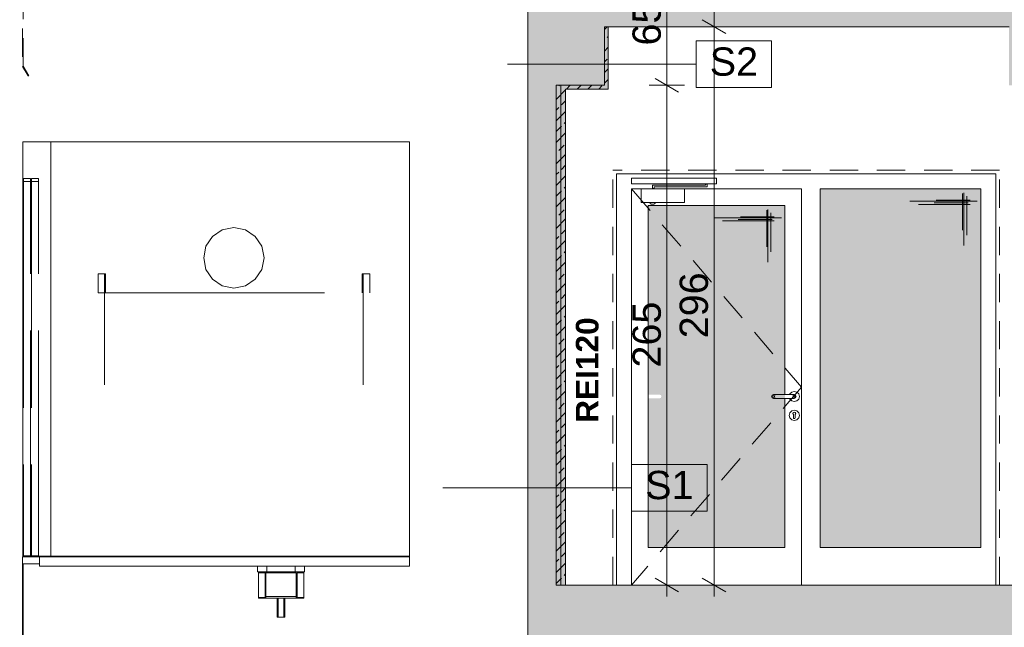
# Paper-space layout 'A-42 PRZEKRÓJ A-A' of a CAD drawing. Header units: millimetres. Extents: x 0 to 1114, y -5 to 726.
# Tile 24 of 92: x 227 to 280, y 159 to 191. Entities that reach past the tile are written whole.
import ezdxf
from ezdxf.xclip import XClip

# ---------------------------------------------------------------- set-up
doc = ezdxf.new("R2010")
doc.units = ezdxf.units.MM
doc.header["$MEASUREMENT"] = 0
doc.header["$XCLIPFRAME"] = 0
for name, pattern in [('ACAD_ISO02W100', [15, 12, -3]), ('LINIE_3', [25, 15, -10]), ('Przer. długie kreski', [2.5, 1.5, -1])]:
    doc.linetypes.add(name, pattern=pattern)
for name, color, linetype, lineweight, true_color in [('A_opis_Nr_pióra__19', 7, 'Continuous', 5, 0x191919), ('A_ppoż proj_Nr_pióra__8', 7, 'Continuous', 13, 0x4c4c4c), ('A_stolarka_Nr_pióra__254', 7, 'Continuous', 5, 0xfdfdfd), ('A_stolarka_Nr_pióra__9', 7, 'Continuous', 13, 0xadadad), ('A_winda_Nr_pióra__10', 7, 'Continuous', 13, 0x4b4b4b), ('A_ściany proj_Nr_pióra__10', 7, 'Continuous', 13, 0x4b4b4b)]:
    doc.layers.add(name, color=color, linetype=linetype, lineweight=lineweight, true_color=true_color)
for name, color, linetype in [('A_ppoż proj', 7, 'Continuous'), ('A_schody', 7, 'Continuous'), ('A_stolarka', 7, 'Continuous'), ('A_ściany proj', 7, 'Continuous')]:
    doc.layers.add(name, color=color, linetype=linetype)
for name, color, linetype, lineweight in [('A_strop_Nr_pióra__1', 7, 'Continuous', 20), ('A_wymiary_Nr_pióra__1', 7, 'Continuous', 20), ('A_wymiary_Nr_pióra__2', 8, 'Continuous', 13), ('A_ściany proj_Nr_pióra__1', 7, 'Continuous', 20), ('A_ściany proj_Nr_pióra__2', 8, 'Continuous', 13), ('A_ściany_Nr_pióra__1', 7, 'Continuous', 20)]:
    doc.layers.add(name, color=color, linetype=linetype, lineweight=lineweight)
doc.styles.add('STYL_AUTOMATYCZNY_1', font='arial.ttf')
doc.styles.add('STYL_AUTOMATYCZNY_3', font='arial.ttf')
doc.styles.add('STYL_AUTOMATYCZNY_4', font='arial.ttf')
pattern_1 = [(45, (-1560.27814, -148.90835), (-0.57024626, 0.57024626), []), (45, (-1559.7079, -148.90835), (-0.57024626, 0.57024626), [0.40323, -0.20161])]

# ---------------------------------------------------------------- blocks, each defined once
blk = doc.blocks.new('Rysunek_1_1', base_point=(-1560.278, -148.908))
at = {"layer": 'A_ppoż proj', "linetype": 'Continuous', "lineweight": 0, "true_color": 0x121212}
blk.add_hatch(color=250, dxfattribs=at).paths.add_polyline_path([(255.823, 187.581), (255.823, 161.081), (256.323, 161.081), (256.323, 187.381), (258.582, 187.381), (258.582, 190.681), (258.382, 190.681), (258.382, 187.581)])
at = {"layer": 'A_schody', "linetype": 'Continuous', "lineweight": 0, "true_color": 0x000000}
h = blk.add_hatch(color=18, dxfattribs=at)
h.paths.add_polyline_path([(81.694, 140.929), (175.424, 140.929), (226.244, 140.929), (306.913, 140.929), (548.587, 140.929), (548.587, 244.87), (543.567, 244.87), (543.567, 243.12), (527.617, 243.12), (527.617, 243.652), (527.767, 243.652), (527.767, 244.652), (524.676, 244.652), (524.676, 245.185), (524.826, 245.185), (524.826, 246.185), (521.735, 246.185), (521.735, 246.718), (521.885, 246.718), (521.885, 247.718), (518.794, 247.718), (518.794, 248.251), (518.944, 248.251), (518.944, 249.251), (515.853, 249.251), (515.853, 249.784), (516.003, 249.784), (516.003, 250.784), (512.912, 250.784), (512.912, 251.317), (513.062, 251.317), (513.062, 252.317), (509.971, 252.317), (509.971, 252.85), (510.121, 252.85), (510.121, 253.85), (507.03, 253.85), (507.03, 254.383), (507.18, 254.383), (507.18, 255.383), (504.089, 255.383), (504.089, 255.916), (504.239, 255.916), (504.239, 256.916), (501.148, 256.916), (501.148, 257.449), (501.298, 257.449), (501.298, 258.449), (498.572, 258.449), (498.207, 258.449), (498.207, 258.982), (498.357, 258.982), (498.357, 259.982), (498.277, 259.982), (479.827, 259.982), (479.827, 286.332), (482.217, 286.332), (482.217, 290.162), (496.884, 290.162), (527.025, 274.725), (529.906, 273.25), (543.567, 273.25), (543.567, 276.2), (527.437, 276.2), (527.437, 276.727), (527.587, 276.727), (527.587, 277.727), (524.454, 277.727), (524.454, 278.255), (524.604, 278.255), (524.604, 279.255), (521.471, 279.255), (521.471, 279.783), (521.621, 279.783), (521.621, 280.783), (518.488, 280.783), (518.488, 281.31), (518.638, 281.31), (518.638, 282.31), (515.505, 282.31), (515.505, 282.838), (515.655, 282.838), (515.655, 283.838), (512.522, 283.838), (512.522, 284.366), (512.672, 284.366), (512.672, 285.366), (509.539, 285.366), (509.539, 285.894), (509.689, 285.894), (509.689, 286.894), (506.556, 286.894), (506.556, 287.421), (506.706, 287.421), (506.706, 288.421), (503.573, 288.421), (503.573, 288.949), (503.723, 288.949), (503.723, 289.949), (500.59, 289.949), (500.59, 290.477), (500.74, 290.477), (500.74, 291.477), (497.79, 291.477), (497.607, 291.477), (497.607, 292.005), (497.757, 292.005), (497.757, 293.005), (497.647, 293.005), (497.497, 293.005), (494.627, 293.005), (479.247, 293.005), (479.217, 293.005), (479.217, 319.235), (481.647, 319.235), (481.647, 323.105), (496.903, 323.105), (527.216, 307.736), (530.839, 305.9), (543.567, 305.9), (543.567, 309.21), (530.456, 309.21), (527.627, 309.21), (527.627, 309.736), (527.777, 309.736), (527.777, 310.736), (524.617, 310.736), (524.617, 311.262), (524.767, 311.262), (524.767, 312.262), (521.607, 312.262), (521.607, 312.788), (521.757, 312.788), (521.757, 313.788), (518.597, 313.788), (518.597, 314.314), (518.747, 314.314), (518.747, 315.314), (515.587, 315.314), (515.587, 315.84), (515.737, 315.84), (515.737, 316.84), (512.577, 316.84), (512.577, 317.366), (512.727, 317.366), (512.727, 318.366), (509.567, 318.366), (509.567, 318.892), (509.717, 318.892), (509.717, 319.892), (506.557, 319.892), (506.557, 320.418), (506.707, 320.418), (506.707, 321.418), (503.547, 321.418), (503.547, 321.944), (503.697, 321.944), (503.697, 322.944), (500.537, 322.944), (500.537, 323.47), (500.687, 323.47), (500.687, 324.47), (497.527, 324.47), (497.527, 324.493), (497.527, 324.996), (497.677, 324.996), (497.677, 325.996), (497.647, 325.996), (497.177, 325.996), (479.547, 325.996), (479.547, 351.996), (481.717, 351.996), (481.717, 355.946), (498.578, 355.946), (527.341, 341.136), (530.809, 339.35), (543.567, 339.35), (543.567, 342.65), (527.677, 342.65), (527.677, 343.181), (527.827, 343.181), (527.827, 344.181), (524.703, 344.181), (524.703, 344.712), (524.853, 344.712), (524.853, 345.712), (521.729, 345.712), (521.729, 346.244), (521.879, 346.244), (521.879, 347.244), (518.755, 347.244), (518.755, 347.775), (518.905, 347.775), (518.905, 348.775), (515.781, 348.775), (515.781, 349.306), (515.931, 349.306), (515.931, 350.306), (512.807, 350.306), (512.807, 350.838), (512.957, 350.838), (512.957, 351.838), (509.833, 351.838), (509.833, 352.369), (509.983, 352.369), (509.983, 353.369), (506.859, 353.369), (506.859, 353.9), (507.009, 353.9), (507.009, 354.9), (503.885, 354.9), (503.885, 355.432), (504.035, 355.432), (504.035, 356.432), (500.911, 356.432), (500.911, 356.963), (501.061, 356.963), (501.061, 357.963), (497.937, 357.963), (497.937, 357.981), (497.937, 358.495), (498.087, 358.495), (498.087, 359.495), (497.607, 359.495), (494.957, 359.495), (479.467, 359.495), (479.467, 385.725), (481.827, 385.725), (481.827, 389.495), (496.894, 389.495), (527.195, 374.445), (530.547, 372.78), (543.567, 372.78), (543.567, 375.94), (527.557, 375.94), (527.557, 376.433), (527.707, 376.433), (527.707, 377.433), (524.551, 377.433), (524.551, 377.926), (524.701, 377.926), (524.701, 378.926), (521.545, 378.926), (521.545, 379.419), (521.695, 379.419), (521.695, 380.419), (518.539, 380.419), (518.539, 380.912), (518.689, 380.912), (518.689, 381.912), (515.533, 381.912), (515.533, 382.405), (515.683, 382.405), (515.683, 383.405), (512.527, 383.405), (512.527, 383.898), (512.677, 383.898), (512.677, 384.898), (509.521, 384.898), (509.521, 385.391), (509.671, 385.391), (509.671, 386.391), (506.515, 386.391), (506.515, 386.884), (506.665, 386.884), (506.665, 387.884), (506.416, 387.884), (503.509, 387.884), (503.509, 388.377), (503.659, 388.377), (503.659, 389.377), (503.413, 389.377), (500.503, 389.377), (500.503, 389.87), (500.653, 389.87), (500.653, 390.87), (500.41, 390.87), (497.813, 390.87), (497.497, 390.87), (497.497, 391.363), (497.647, 391.363), (497.647, 392.363), (479.397, 392.363), (479.397, 418.623), (481.617, 418.623), (481.617, 422.123), (498.369, 422.123), (527.387, 407.759), (531.063, 405.94), (543.567, 405.94), (543.567, 409.28), (527.697, 409.28), (527.697, 409.765), (527.847, 409.765), (527.847, 410.765), (524.697, 410.765), (524.697, 411.25), (524.847, 411.25), (524.847, 412.25), (521.697, 412.25), (521.697, 412.735), (521.847, 412.735), (521.847, 413.735), (518.697, 413.735), (518.697, 414.22), (518.847, 414.22), (518.847, 415.22), (515.697, 415.22), (515.697, 415.705), (515.847, 415.705), (515.847, 416.705), (512.697, 416.705), (512.697, 417.189), (512.847, 417.189), (512.847, 418.189), (509.697, 418.189), (509.697, 418.674), (509.847, 418.674), (509.847, 419.674), (506.697, 419.674), (506.697, 420.159), (506.847, 420.159), (506.847, 421.159), (503.697, 421.159), (503.697, 421.644), (503.847, 421.644), (503.847, 422.644), (500.697, 422.644), (500.697, 423.129), (500.847, 423.129), (500.847, 424.129), (497.697, 424.129), (497.697, 424.614), (497.847, 424.614), (497.847, 425.614), (479.317, 425.614), (479.317, 451.774), (481.707, 451.774), (481.707, 455.544), (496.931, 455.544), (527.257, 440.792), (530.881, 439.03), (543.567, 439.03), (543.567, 442.31), (527.567, 442.31), (527.567, 442.785), (527.717, 442.785), (527.717, 443.785), (524.533, 443.785), (524.533, 444.261), (524.683, 444.261), (524.683, 445.261), (521.499, 445.261), (521.499, 445.737), (521.649, 445.737), (521.649, 446.737), (518.465, 446.737), (518.465, 447.213), (518.615, 447.213), (518.615, 448.213), (515.431, 448.213), (515.431, 448.689), (515.581, 448.689), (515.581, 449.689), (512.397, 449.689), (512.397, 450.165), (512.547, 450.165), (512.547, 451.165), (509.363, 451.165), (509.363, 451.641), (509.513, 451.641), (509.513, 452.641), (506.329, 452.641), (506.329, 453.117), (506.479, 453.117), (506.479, 454.117), (503.295, 454.117), (503.295, 454.593), (503.445, 454.593), (503.445, 455.593), (500.261, 455.593), (500.261, 456.069), (500.411, 456.069), (500.411, 457.069), (497.227, 457.069), (497.227, 457.545), (497.377, 457.545), (497.377, 458.545), (479.247, 458.545), (479.247, 484.675), (481.019, 484.675), (481.019, 488.575), (496.868, 488.575), (530.662, 472.1), (543.567, 472.1), (543.567, 475.18), (527.767, 475.18), (527.767, 475.645), (527.917, 475.645), (527.917, 476.645), (524.761, 476.645), (524.761, 477.11), (524.911, 477.11), (524.911, 478.11), (521.755, 478.11), (521.755, 478.576), (521.905, 478.576), (521.905, 479.576), (518.749, 479.576), (518.749, 480.041), (518.899, 480.041), (518.899, 481.041), (515.743, 481.041), (515.743, 481.507), (515.893, 481.507), (515.893, 482.507), (512.737, 482.507), (512.737, 482.972), (512.887, 482.972), (512.887, 483.972), (509.731, 483.972), (509.731, 484.438), (509.881, 484.438), (509.881, 485.438), (506.725, 485.438), (506.725, 485.903), (506.875, 485.903), (506.875, 486.903), (503.719, 486.903), (503.719, 487.369), (503.869, 487.369), (503.869, 488.369), (500.713, 488.369), (500.713, 488.834), (500.863, 488.834), (500.863, 489.834), (497.707, 489.834), (497.707, 490.3), (497.857, 490.3), (497.857, 491.3), (479.277, 491.3), (479.277, 517.52), (481.377, 517.52), (481.377, 521.533), (478.41, 521.533), (478.41, 524.133), (477.357, 524.133), (352.051, 524.133), (352.051, 536.095), (543.567, 536.095), (543.567, 527.836), (543.567, 524.133), (547.587, 524.133), (547.587, 521.533), (543.567, 521.533), (543.567, 517.54), (548.587, 517.54), (548.587, 540.961), (543.567, 540.961), (543.567, 539.119), (348.996, 539.119), (348.996, 564.681), (346.838, 564.681), (346.838, 562.317), (85.194, 562.317), (85.194, 564.681), (81.694, 564.681), (81.694, 553.481), (85.194, 553.481), (85.194, 558.993), (147.194, 558.993), (147.194, 524.281), (131.294, 524.281), (131.294, 520.056), (146.901, 520.056), (146.901, 517.255), (150.894, 517.255), (150.894, 491.056), (131.644, 491.056), (131.644, 491.558), (131.794, 491.558), (131.794, 492.558), (128.604, 492.558), (128.604, 493.06), (128.754, 493.06), (128.754, 494.06), (125.564, 494.06), (125.564, 494.562), (125.714, 494.562), (125.714, 495.562), (122.524, 495.562), (122.524, 496.065), (122.674, 496.065), (122.674, 497.065), (119.484, 497.065), (119.484, 497.567), (119.634, 497.567), (119.634, 498.567), (116.444, 498.567), (116.444, 499.069), (116.594, 499.069), (116.594, 500.069), (113.404, 500.069), (113.404, 500.571), (113.554, 500.571), (113.554, 501.571), (110.364, 501.571), (110.364, 502.074), (110.514, 502.074), (110.514, 503.074), (107.324, 503.074), (107.324, 503.576), (107.474, 503.576), (107.474, 504.576), (104.284, 504.576), (104.284, 505.078), (104.434, 505.078), (104.434, 506.078), (101.244, 506.078), (101.244, 506.581), (101.394, 506.581), (101.394, 507.581), (98.194, 507.581), (85.194, 507.581), (85.194, 504.381), (101.294, 504.381), (133.823, 488.306), (146.674, 488.306), (146.674, 484.256), (150.694, 484.256), (150.694, 458.206), (131.244, 458.206), (131.244, 458.69), (131.394, 458.69), (131.394, 459.69), (128.264, 459.69), (128.264, 460.174), (128.414, 460.174), (128.414, 461.174), (125.284, 461.174), (125.284, 461.658), (125.434, 461.658), (125.434, 462.658), (122.304, 462.658), (122.304, 463.142), (122.454, 463.142), (122.454, 464.142), (119.324, 464.142), (119.324, 464.626), (119.474, 464.626), (119.474, 465.626), (116.344, 465.626), (116.344, 466.11), (116.494, 466.11), (116.494, 467.11), (113.364, 467.11), (113.364, 467.594), (113.514, 467.594), (113.514, 468.594), (110.384, 468.594), (110.384, 469.078), (110.534, 469.078), (110.534, 470.078), (107.404, 470.078), (107.404, 470.562), (107.554, 470.562), (107.554, 471.562), (104.424, 471.562), (104.424, 472.046), (104.574, 472.046), (104.574, 473.046), (101.444, 473.046), (101.444, 473.531), (101.594, 473.531), (101.594, 474.531), (101.044, 474.531), (85.194, 474.531), (85.194, 471.531), (101.123, 471.531), (133.451, 455.431), (147.014, 455.431), (147.014, 451.371), (150.394, 451.371), (150.394, 425.231), (130.844, 425.231), (130.844, 425.744), (130.994, 425.744), (130.994, 426.744), (127.904, 426.744), (127.904, 427.258), (128.054, 427.258), (128.054, 428.258), (124.964, 428.258), (124.964, 428.771), (125.114, 428.771), (125.114, 429.771), (122.024, 429.771), (122.024, 430.285), (122.174, 430.285), (122.174, 431.285), (119.084, 431.285), (119.084, 431.799), (119.234, 431.799), (119.234, 432.799), (116.144, 432.799), (116.144, 433.312), (116.294, 433.312), (116.294, 434.312), (113.204, 434.312), (113.204, 434.826), (113.354, 434.826), (113.354, 435.826), (110.264, 435.826), (110.264, 436.34), (110.414, 436.34), (110.414, 437.34), (107.324, 437.34), (107.324, 437.853), (107.474, 437.853), (107.474, 438.853), (104.384, 438.853), (104.384, 439.367), (104.534, 439.367), (104.534, 440.367), (101.444, 440.367), (101.444, 440.881), (101.594, 440.881), (101.594, 441.881), (98.394, 441.881), (85.194, 441.881), (85.194, 438.631), (101.54, 438.631), (133.928, 421.956), (146.574, 421.956), (146.574, 418.066), (150.194, 418.066), (150.194, 391.956), (130.844, 391.956), (130.844, 392.467), (130.994, 392.467), (130.994, 393.467), (127.814, 393.467), (127.814, 393.978), (127.964, 393.978), (127.964, 394.978), (124.784, 394.978), (124.784, 395.49), (124.934, 395.49), (124.934, 396.49), (121.754, 396.49), (121.754, 397.001), (121.904, 397.001), (121.904, 398.001), (118.724, 398.001), (118.724, 398.512), (118.874, 398.512), (118.874, 399.512), (115.694, 399.512), (115.694, 400.024), (115.844, 400.024), (115.844, 401.024), (112.664, 401.024), (112.664, 401.535), (112.814, 401.535), (112.814, 402.535), (109.634, 402.535), (109.634, 403.046), (109.784, 403.046), (109.784, 404.046), (106.604, 404.046), (106.604, 404.558), (106.754, 404.558), (106.754, 405.558), (103.574, 405.558), (103.574, 406.069), (103.724, 406.069), (103.724, 407.069), (100.544, 407.069), (100.544, 407.581), (100.694, 407.581), (100.694, 408.581), (97.494, 408.581), (85.194, 408.581), (85.194, 405.431), (100.469, 405.431), (133.448, 388.981), (146.924, 388.981), (146.924, 385.311), (150.794, 385.311), (150.794, 358.881), (131.244, 358.881), (131.244, 359.376), (131.394, 359.376), (131.394, 360.376), (128.244, 360.376), (128.244, 360.871), (128.394, 360.871), (128.394, 361.871), (125.244, 361.871), (125.244, 362.367), (125.394, 362.367), (125.394, 363.367), (122.244, 363.367), (122.244, 363.862), (122.394, 363.862), (122.394, 364.862), (119.244, 364.862), (119.244, 365.358), (119.394, 365.358), (119.394, 366.358), (116.244, 366.358), (116.244, 366.853), (116.394, 366.853), (116.394, 367.853), (113.244, 367.853), (113.244, 368.349), (113.394, 368.349), (113.394, 369.349), (110.244, 369.349), (110.244, 369.844), (110.394, 369.844), (110.394, 370.844), (107.244, 370.844), (107.244, 371.34), (107.394, 371.34), (107.394, 372.34), (104.244, 372.34), (104.244, 372.835), (104.394, 372.835), (104.394, 373.835), (101.244, 373.835), (101.244, 374.331), (101.394, 374.331), (101.394, 375.331), (98.194, 375.331), (85.194, 375.331), (85.194, 372.331), (100.9, 372.331), (134.251, 355.706), (146.737, 355.706), (146.737, 352.136), (150.694, 352.136), (150.694, 325.906), (150.494, 325.906), (131.144, 325.906), (131.144, 326.408), (131.294, 326.408), (131.294, 327.408), (128.164, 327.408), (128.164, 327.91), (128.314, 327.91), (128.314, 328.91), (125.184, 328.91), (125.184, 329.412), (125.334, 329.412), (125.334, 330.412), (122.204, 330.412), (122.204, 330.915), (122.354, 330.915), (122.354, 331.915), (119.224, 331.915), (119.224, 332.417), (119.374, 332.417), (119.374, 333.417), (116.244, 333.417), (116.244, 333.919), (116.394, 333.919), (116.394, 334.919), (113.264, 334.919), (113.264, 335.421), (113.414, 335.421), (113.414, 336.421), (110.284, 336.421), (110.284, 336.924), (110.434, 336.924), (110.434, 337.924), (107.304, 337.924), (107.304, 338.426), (107.454, 338.426), (107.454, 339.426), (104.324, 339.426), (104.324, 339.928), (104.474, 339.928), (104.474, 340.928), (101.344, 340.928), (101.344, 341.431), (101.494, 341.431), (101.494, 342.431), (98.294, 342.431), (85.194, 342.431), (85.194, 339.231), (101.379, 339.231), (134.06, 322.756), (146.544, 322.756), (146.544, 319.066), (150.494, 319.066), (150.494, 292.856), (130.894, 292.856), (130.844, 292.856), (130.844, 293.321), (130.994, 293.321), (130.994, 294.321), (127.884, 294.321), (127.884, 294.787), (128.034, 294.787), (128.034, 295.787), (124.924, 295.787), (124.924, 296.253), (125.074, 296.253), (125.074, 297.253), (121.964, 297.253), (121.964, 297.719), (122.114, 297.719), (122.114, 298.719), (119.004, 298.719), (119.004, 299.185), (119.154, 299.185), (119.154, 300.185), (116.044, 300.185), (116.044, 300.651), (116.194, 300.651), (116.194, 301.651), (113.084, 301.651), (113.084, 302.117), (113.234, 302.117), (113.234, 303.117), (110.124, 303.117), (110.124, 303.583), (110.274, 303.583), (110.274, 304.583), (107.164, 304.583), (107.164, 305.049), (107.314, 305.049), (107.314, 306.049), (104.204, 306.049), (104.204, 306.515), (104.354, 306.515), (104.354, 307.515), (101.244, 307.515), (101.244, 307.981), (101.394, 307.981), (101.394, 308.981), (98.194, 308.981), (85.194, 308.981), (85.194, 306.131), (100.659, 306.131), (132.664, 290.281), (147.001, 290.281), (147.001, 286.281), (150.794, 286.281), (150.894, 286.281), (150.894, 260.081), (150.794, 260.081), (131.544, 260.081), (131.544, 260.54), (131.694, 260.54), (131.694, 261.54), (128.514, 261.54), (128.514, 261.999), (128.664, 261.999), (128.664, 262.999), (125.484, 262.999), (125.484, 263.458), (125.634, 263.458), (125.634, 264.458), (122.454, 264.458), (122.454, 264.917), (122.604, 264.917), (122.604, 265.917), (119.424, 265.917), (119.424, 266.376), (119.574, 266.376), (119.574, 267.376), (116.394, 267.376), (116.394, 267.835), (116.544, 267.835), (116.544, 268.835), (113.364, 268.835), (113.364, 269.294), (113.514, 269.294), (113.514, 270.294), (110.334, 270.294), (110.334, 270.753), (110.484, 270.753), (110.484, 271.753), (107.304, 271.753), (107.304, 272.212), (107.454, 272.212), (107.454, 273.212), (104.274, 273.212), (104.274, 273.671), (104.424, 273.671), (104.424, 274.671), (101.244, 274.671), (101.244, 275.131), (101.394, 275.131), (101.394, 276.131), (98.194, 276.131), (85.194, 276.131), (85.194, 276.281), (81.694, 276.281), (81.694, 161.081)])
h.paths.add_polyline_path([(85.194, 241.081), (99.89, 241.081), (133.69, 224.181), (146.852, 224.181), (146.852, 220.611), (150.594, 220.611), (150.594, 194.081), (134.194, 194.081), (130.994, 194.081), (130.844, 194.081), (130.844, 194.581), (130.994, 194.581), (130.994, 195.581), (127.874, 195.581), (127.874, 196.081), (128.024, 196.081), (128.024, 197.081), (124.904, 197.081), (124.904, 197.581), (125.054, 197.581), (125.054, 198.581), (121.934, 198.581), (121.934, 199.081), (122.084, 199.081), (122.084, 200.081), (118.964, 200.081), (118.964, 200.581), (119.114, 200.581), (119.114, 201.581), (115.994, 201.581), (115.994, 202.081), (116.144, 202.081), (116.144, 203.081), (113.024, 203.081), (113.024, 203.581), (113.174, 203.581), (113.174, 204.581), (110.054, 204.581), (110.054, 205.081), (110.204, 205.081), (110.204, 206.081), (107.084, 206.081), (107.084, 206.581), (107.234, 206.581), (107.234, 207.581), (104.114, 207.581), (104.114, 208.081), (104.264, 208.081), (104.264, 209.081), (101.144, 209.081), (101.144, 209.581), (101.294, 209.581), (101.294, 210.581), (85.694, 210.581), (85.194, 210.581)], flags=0)
h.paths.add_polyline_path([(85.194, 207.481), (100.985, 207.481), (134.051, 190.781), (147.294, 190.781), (147.294, 187.311), (150.694, 187.311), (150.694, 161.081), (129.144, 161.081), (129.144, 161.711), (129.294, 161.711), (129.294, 162.711), (126.2, 162.711), (126.2, 163.341), (126.35, 163.341), (126.35, 164.341), (123.255, 164.341), (123.255, 164.971), (123.405, 164.971), (123.405, 165.971), (120.311, 165.971), (120.311, 166.601), (120.461, 166.601), (120.461, 167.601), (117.366, 167.601), (117.366, 168.231), (117.516, 168.231), (117.516, 169.231), (114.422, 169.231), (114.422, 169.861), (114.572, 169.861), (114.572, 170.861), (111.477, 170.861), (111.477, 171.491), (111.627, 171.491), (111.627, 172.491), (108.533, 172.491), (108.533, 173.121), (108.683, 173.121), (108.683, 174.121), (105.588, 174.121), (105.588, 174.751), (105.738, 174.751), (105.738, 175.751), (102.644, 175.751), (102.644, 176.381), (102.794, 176.381), (102.794, 177.381), (99.594, 177.381), (85.694, 177.381), (85.194, 177.381)], flags=0)
h.paths.add_polyline_path([(98.194, 243.581), (85.194, 243.581), (85.194, 273.581), (100.052, 273.581), (134.109, 257.181), (146.856, 257.181), (146.856, 253.581), (150.794, 253.581), (150.794, 227.081), (131.244, 227.081), (131.244, 227.581), (131.394, 227.581), (131.394, 228.581), (128.244, 228.581), (128.244, 229.081), (128.394, 229.081), (128.394, 230.081), (125.244, 230.081), (125.244, 230.581), (125.394, 230.581), (125.394, 231.581), (122.244, 231.581), (122.244, 232.081), (122.394, 232.081), (122.394, 233.081), (119.244, 233.081), (119.244, 233.581), (119.394, 233.581), (119.394, 234.581), (116.244, 234.581), (116.244, 235.081), (116.394, 235.081), (116.394, 236.081), (113.244, 236.081), (113.244, 236.581), (113.394, 236.581), (113.394, 237.581), (110.244, 237.581), (110.244, 238.081), (110.394, 238.081), (110.394, 239.081), (107.244, 239.081), (107.244, 239.581), (107.394, 239.581), (107.394, 240.581), (104.244, 240.581), (104.244, 241.081), (104.394, 241.081), (104.394, 242.081), (101.244, 242.081), (101.244, 242.581), (101.394, 242.581), (101.394, 243.581)], flags=0)
h.paths.add_polyline_path([(172.924, 149.057), (153.247, 149.057), (153.247, 526.588), (172.924, 526.588)], flags=0)
h.paths.add_polyline_path([(153.247, 529.128), (153.247, 540.019), (153.247, 558.993), (197.906, 558.993), (197.906, 529.128), (175.424, 529.128)], flags=0)
h.paths.add_polyline_path([(175.424, 458.356), (175.424, 487.895), (224.744, 487.895), (224.744, 479.356), (226.244, 479.356), (226.244, 491.056), (175.424, 491.056), (175.424, 520.915), (224.744, 520.915), (224.744, 512.056), (226.244, 512.056), (226.244, 526.757), (254.323, 526.757), (254.323, 149.057), (226.244, 149.057), (226.244, 161.081), (175.424, 161.081), (175.424, 190.716), (224.744, 190.716), (224.744, 182.081), (226.244, 182.081), (226.244, 194.081), (175.424, 194.081), (175.424, 223.904), (224.744, 223.904), (224.744, 215.081), (226.244, 215.081), (226.244, 227.081), (175.424, 227.081), (175.424, 257.094), (224.744, 257.094), (224.744, 248.081), (226.244, 248.081), (226.244, 260.081), (175.424, 260.081), (175.424, 289.86), (224.744, 289.86), (224.744, 281.081), (226.244, 281.081), (226.244, 292.856), (175.424, 292.856), (175.424, 322.879), (224.744, 322.879), (224.744, 313.856), (226.244, 313.856), (226.244, 325.906), (175.424, 325.906), (175.424, 355.9), (224.744, 355.9), (224.744, 346.906), (226.244, 346.906), (226.244, 359.081), (175.424, 359.081), (175.424, 388.92), (224.744, 388.92), (224.744, 380.081), (226.244, 380.081), (226.244, 392.156), (175.424, 392.156), (175.424, 421.855), (224.744, 421.855), (224.744, 413.156), (226.244, 413.156), (226.244, 425.381), (175.424, 425.381), (175.424, 454.875), (224.744, 454.875), (224.744, 446.381), (226.244, 446.381), (226.244, 458.356)], flags=0)
h.paths.add_polyline_path([(224.744, 529.128), (198.906, 529.128), (198.906, 558.993), (214.553, 558.993), (214.553, 554.428), (218.278, 554.428), (218.278, 558.993), (280.423, 558.993), (280.423, 554.428), (284.064, 554.428), (284.064, 558.993), (332.796, 558.993), (346.125, 558.993), (346.125, 552.476), (347.029, 552.476), (347.029, 524.133), (332.796, 524.133), (311.061, 524.133), (311.061, 529.128), (305.413, 529.128), (256.333, 529.128), (254.833, 529.128), (226.244, 529.128)], flags=0)
h.paths.add_polyline_path([(255.709, 227.081), (255.709, 253.581), (259.467, 253.581), (259.467, 256.491), (278.972, 256.491), (278.972, 253.581), (283.324, 253.581), (283.324, 248.081), (285.053, 248.081), (285.053, 260.081), (256.323, 260.081), (255.823, 260.081), (255.823, 286.356), (258.688, 286.356), (258.688, 289.266), (279.283, 289.266), (279.283, 286.356), (283.254, 286.356), (283.254, 281.081), (285.053, 281.081), (285.053, 292.856), (256.323, 292.856), (255.823, 292.856), (255.823, 319.066), (258.343, 319.066), (258.343, 322.256), (279.153, 322.256), (279.153, 319.066), (283.634, 319.066), (283.634, 313.856), (285.053, 313.856), (285.053, 325.906), (256.323, 325.906), (255.823, 325.906), (255.823, 352.136), (258.283, 352.136), (258.283, 355.416), (279.133, 355.416), (279.133, 352.136), (283.504, 352.136), (283.504, 346.906), (285.053, 346.906), (285.053, 359.081), (256.323, 359.081), (255.823, 359.081), (255.823, 385.311), (258.573, 385.311), (258.573, 388.571), (279.593, 388.571), (279.593, 385.311), (283.494, 385.311), (283.494, 380.081), (285.053, 380.081), (285.053, 392.156), (256.323, 392.156), (255.823, 392.156), (255.823, 418.066), (258.523, 418.066), (258.523, 421.666), (279.293, 421.666), (279.293, 418.066), (283.494, 418.066), (283.494, 413.156), (285.053, 413.156), (285.053, 425.381), (256.323, 425.381), (255.823, 425.381), (255.823, 451.371), (258.099, 451.371), (258.099, 455.501), (279.815, 455.501), (279.815, 451.371), (283.574, 451.371), (283.574, 446.381), (285.053, 446.381), (285.053, 458.356), (256.323, 458.356), (255.823, 458.356), (255.823, 484.206), (258.703, 484.206), (258.703, 488.306), (279.604, 488.306), (279.583, 484.206), (283.574, 484.206), (283.574, 479.356), (285.053, 479.356), (285.053, 491.056), (256.323, 491.056), (255.823, 491.056), (255.823, 517.226), (258.689, 517.226), (258.689, 519.525), (258.689, 521.328), (255.923, 521.328), (255.923, 528.128), (283.474, 528.128), (283.474, 521.328), (279.543, 521.328), (279.543, 517.226), (283.674, 517.226), (283.674, 512.056), (285.053, 512.056), (285.053, 527.628), (305.413, 527.628), (305.413, 149.057), (285.053, 149.057), (285.053, 161.081), (256.323, 161.081), (255.823, 161.081), (255.823, 187.581), (258.382, 187.581), (258.382, 190.681), (279.823, 190.681), (279.823, 187.581), (283.474, 187.581), (283.474, 182.081), (285.053, 182.081), (285.053, 194.081), (256.323, 194.081), (255.823, 194.081), (255.823, 220.581), (258.433, 220.581), (258.433, 223.491), (279.303, 223.491), (279.303, 220.581), (283.413, 220.581), (283.413, 215.081), (285.053, 215.081), (285.053, 227.081), (256.209, 227.081)], flags=0)
h.paths.add_polyline_path([(306.913, 289.828), (477.357, 289.828), (477.357, 260.081), (306.913, 260.081)], flags=0)
h.paths.add_polyline_path([(458.097, 161.081), (306.913, 161.081), (306.913, 190.96), (458.097, 190.96)], flags=0)
h.paths.add_polyline_path([(306.913, 458.356), (306.913, 488.028), (477.357, 488.028), (477.357, 458.356)], flags=0)
h.paths.add_polyline_path([(306.913, 425.381), (306.913, 455.328), (477.357, 455.328), (477.357, 425.381)], flags=0)
h.paths.add_polyline_path([(477.357, 392.156), (306.913, 392.156), (306.913, 422.353), (477.357, 422.353), (477.357, 392.363)], flags=0)
h.paths.add_polyline_path([(477.357, 491.056), (306.913, 491.056), (306.913, 521.064), (477.357, 521.064)], flags=0)
h.paths.add_polyline_path([(306.913, 193.881), (306.913, 224.053), (477.357, 224.053), (477.357, 193.881), (458.097, 193.881)], flags=0)
h.paths.add_polyline_path([(306.913, 325.906), (306.913, 356.053), (477.357, 356.053), (477.357, 325.906)], flags=0)
h.paths.add_polyline_path([(306.913, 389.128), (477.357, 389.128), (477.357, 359.081), (306.913, 359.081)], flags=0)
h.paths.add_polyline_path([(477.357, 292.856), (306.913, 292.856), (306.913, 322.878), (477.357, 322.878)], flags=0)
h.paths.add_polyline_path([(306.913, 257.053), (477.357, 257.053), (477.357, 227.081), (306.913, 227.081)], flags=0)
h.paths.add_polyline_path([(460.097, 161.23), (459.597, 161.23), (459.597, 190.96), (477.357, 190.96), (477.357, 187.48), (482.007, 187.48), (482.007, 190.96), (498.336, 190.96), (519.447, 181.159), (521.347, 180.277), (521.347, 179.775), (543.567, 179.775), (543.567, 161.23)], flags=0)
h.paths.add_polyline_path([(479.747, 220.551), (482.078, 220.551), (482.078, 224.303), (496.973, 224.303), (527.249, 209.225), (530.883, 207.415), (543.567, 207.415), (543.567, 182.775), (522.45, 182.775), (519.677, 182.775), (519.677, 184.164), (516.687, 184.164), (516.687, 185.552), (513.697, 185.552), (513.697, 186.94), (510.707, 186.94), (510.707, 188.328), (507.717, 188.328), (507.717, 189.716), (504.727, 189.716), (504.727, 191.104), (501.737, 191.104), (501.737, 192.492), (498.747, 192.492), (498.747, 193.881), (497.557, 193.881), (479.747, 193.881)], flags=0)
h.paths.add_polyline_path([(479.827, 253.051), (481.977, 253.051), (481.977, 256.781), (498.162, 256.781), (527.183, 241.654), (528.401, 241.02), (529.443, 241.02), (543.567, 241.02), (543.567, 210.76), (530.484, 210.76), (527.727, 210.76), (527.727, 211.236), (527.877, 211.236), (527.877, 212.236), (524.74, 212.236), (524.74, 212.712), (524.89, 212.712), (524.89, 213.712), (521.753, 213.712), (521.753, 214.189), (521.903, 214.189), (521.903, 215.189), (518.766, 215.189), (518.766, 215.665), (518.916, 215.665), (518.916, 216.665), (515.779, 216.665), (515.779, 217.142), (515.929, 217.142), (515.929, 218.142), (512.792, 218.142), (512.792, 218.618), (512.942, 218.618), (512.942, 219.618), (509.805, 219.618), (509.805, 220.095), (509.955, 220.095), (509.955, 221.095), (506.818, 221.095), (506.818, 221.571), (506.968, 221.571), (506.968, 222.571), (503.831, 222.571), (503.831, 223.048), (503.981, 223.048), (503.981, 224.048), (500.844, 224.048), (500.844, 224.524), (500.994, 224.524), (500.994, 225.524), (497.994, 225.524), (497.857, 225.524), (497.857, 226.001), (498.007, 226.001), (498.007, 227.001), (497.597, 227.001), (479.827, 227.001)], flags=0)
at = {"layer": 'A_stolarka', "linetype": 'Continuous', "lineweight": 0, "true_color": 0x2d2d2d}
for points in [[(278.323, 182.081), (269.823, 182.081), (269.823, 163.081), (278.323, 163.081)], [(267.943, 163.081), (267.943, 181.201), (260.703, 181.201), (260.703, 171.181), (261.303, 171.181), (261.374, 171.151), (261.403, 171.081), (261.374, 171.01), (261.303, 170.981), (260.703, 170.981), (260.703, 163.081)]]:
    blk.add_hatch(color=250, dxfattribs=at).paths.add_polyline_path(points)
at = {"layer": 'A_ściany proj', "linetype": 'Continuous', "lineweight": 0, "true_color": 0x4b4b4b}
h = blk.add_hatch(dxfattribs=at)
h.set_pattern_fill('FP_65_0001', color=251, style=0, pattern_type=2)
h.set_pattern_definition(pattern_1)
h.paths.add_polyline_path([(258.382, 190.681), (258.382, 187.581), (258.582, 187.381), (258.582, 190.681)])
h = blk.add_hatch(dxfattribs=at)
h.set_pattern_fill('FP_65_0001', color=251, style=0, pattern_type=2)
h.set_pattern_definition(pattern_1)
h.paths.add_polyline_path([(255.823, 187.581), (256.073, 187.481), (256.073, 187.581)])
h = blk.add_hatch(dxfattribs=at)
h.set_pattern_fill('FP_65_0001', color=251, style=0, pattern_type=2)
h.set_pattern_definition(pattern_1)
h.paths.add_polyline_path([(255.823, 161.081), (256.073, 161.081), (256.323, 161.081), (256.323, 187.381), (256.073, 187.381), (256.073, 187.481), (255.823, 187.581)])
h = blk.add_hatch(dxfattribs=at)
h.set_pattern_fill('FP_65_0001', color=251, style=0, pattern_type=2)
h.set_pattern_definition(pattern_1)
h.paths.add_polyline_path([(256.073, 187.581), (256.073, 187.481), (256.323, 187.381), (256.323, 187.581)])
h = blk.add_hatch(dxfattribs=at)
h.set_pattern_fill('FP_65_0001', color=251, style=0, pattern_type=2)
h.set_pattern_definition(pattern_1)
h.paths.add_polyline_path([(256.323, 187.381), (256.073, 187.481), (256.073, 187.381)])
h = blk.add_hatch(dxfattribs=at)
h.set_pattern_fill('FP_65_0001', color=251, style=0, pattern_type=2)
h.set_pattern_definition(pattern_1)
h.paths.add_polyline_path([(256.323, 187.381), (258.582, 187.381), (258.382, 187.581), (256.323, 187.581)])
at = {"layer": 'A_opis_Nr_pióra__19', "color": 250, "linetype": 'Continuous', "lineweight": 5, "true_color": 0x191919}
for p, q in [((267.243, 189.928), (263.243, 189.928)), ((263.243, 189.928), (263.243, 187.453)), ((267.243, 187.453), (267.243, 189.928)), ((263.243, 188.691), (253.243, 188.691)), ((263.243, 187.453), (267.243, 187.453)), ((263.823, 167.48), (259.823, 167.48)), ((259.823, 167.48), (259.823, 165.005)), ((263.823, 165.005), (263.823, 167.48)), ((259.823, 166.243), (249.823, 166.243)), ((259.823, 165.005), (263.823, 165.005))]:
    blk.add_line(p, q, dxfattribs=at)
at = {"layer": 'A_stolarka_Nr_pióra__254', "color": 7, "linetype": 'Continuous', "lineweight": 5, "true_color": 0xfdfdfd}
for p, q in [((277.361, 181.839), (277.361, 179.894)), ((277.427, 181.869), (277.427, 179.081)), ((277.588, 181.694), (277.588, 179.637)), ((278.143, 181.427), (274.568, 181.427)), ((277.765, 181.266), (275.021, 181.266)), ((277.658, 181.35), (275.858, 181.35)), ((277.765, 181.493), (275.965, 181.493)), ((267.763, 180.547), (264.188, 180.547)), ((267.385, 180.613), (265.585, 180.613)), ((266.981, 180.959), (266.981, 179.014)), ((267.047, 180.989), (267.047, 178.201)), ((267.207, 180.814), (267.207, 178.757)), ((267.385, 180.386), (264.641, 180.386)), ((267.278, 180.47), (265.478, 180.47))]:
    blk.add_line(p, q, dxfattribs=at)
at = {"layer": 'A_stolarka_Nr_pióra__9', "color": 253, "linetype": 'Przer. długie kreski', "lineweight": 13, "true_color": 0xadadad}
for p, q in [((279.323, 183.081), (258.823, 183.081)), ((258.823, 161.081), (258.823, 183.081)), ((279.323, 161.081), (279.323, 183.081)), ((259.823, 182.081), (268.823, 171.581)), ((268.823, 171.581), (259.823, 161.081))]:
    blk.add_line(p, q, dxfattribs=at)
at = {"layer": 'A_stolarka_Nr_pióra__9', "color": 253, "linetype": 'Continuous', "lineweight": 13, "true_color": 0xadadad}
for p, q in [((279.123, 182.881), (259.023, 182.881)), ((259.023, 161.081), (259.023, 182.881)), ((279.123, 161.081), (279.123, 182.881)), ((259.823, 161.081), (259.823, 182.081)), ((259.823, 182.081), (268.823, 182.081)), ((268.823, 182.081), (268.823, 161.081)), ((269.823, 163.081), (269.823, 182.081)), ((269.823, 182.081), (278.323, 182.081)), ((278.323, 163.081), (278.323, 182.081)), ((260.703, 163.081), (260.703, 181.201)), ((260.703, 181.201), (267.943, 181.201)), ((267.943, 181.201), (267.943, 171.181)), ((267.272, 171.151), (267.243, 171.081)), ((267.288, 171.151), (267.26, 171.081)), ((267.343, 171.181), (267.272, 171.151)), ((267.336, 171.151), (267.315, 171.081)), ((268.443, 171.181), (267.343, 171.181)), ((267.408, 171.151), (267.397, 171.081)), ((268.2, 171.181), (268.209, 171.216)), ((268.209, 171.216), (268.308, 171.314)), ((268.308, 171.314), (268.443, 171.351)), ((268.378, 171.151), (268.39, 171.081)), ((268.443, 171.351), (268.578, 171.314)), ((268.443, 171.181), (268.514, 171.151)), ((268.45, 171.151), (268.471, 171.081)), ((268.498, 171.151), (268.526, 171.081)), ((268.514, 171.151), (268.543, 171.081)), ((268.578, 171.314), (268.677, 171.216)), ((268.677, 171.216), (268.713, 171.081)), ((267.243, 171.081), (267.272, 171.01)), ((267.26, 171.081), (267.288, 171.01)), ((267.272, 171.01), (267.343, 170.981)), ((267.315, 171.081), (267.336, 171.01)), ((268.443, 170.981), (267.343, 170.981)), ((267.397, 171.081), (267.408, 171.01)), ((267.943, 170.981), (267.943, 163.081)), ((268.209, 170.946), (268.2, 170.981)), ((268.308, 170.847), (268.209, 170.946)), ((268.443, 170.811), (268.308, 170.847)), ((268.39, 171.081), (268.378, 171.01)), ((268.514, 171.01), (268.443, 170.981)), ((268.578, 170.847), (268.443, 170.811)), ((268.471, 171.081), (268.45, 171.01)), ((268.526, 171.081), (268.498, 171.01)), ((268.543, 171.081), (268.514, 171.01)), ((268.677, 170.946), (268.578, 170.847)), ((268.713, 171.081), (268.677, 170.946)), ((268.173, 170.081), (268.209, 170.216)), ((268.209, 170.216), (268.308, 170.314)), ((268.308, 170.314), (268.443, 170.351)), ((268.369, 170.177), (268.389, 170.232)), ((268.393, 170.125), (268.369, 170.177)), ((268.389, 170.232), (268.443, 170.255)), ((268.393, 170.125), (268.393, 169.956)), ((268.443, 170.351), (268.578, 170.314)), ((268.443, 170.255), (268.497, 170.232)), ((268.518, 170.177), (268.493, 170.125)), ((268.493, 169.956), (268.493, 170.125)), ((268.497, 170.232), (268.518, 170.177)), ((268.578, 170.314), (268.677, 170.216)), ((268.677, 170.216), (268.713, 170.081)), ((268.209, 169.946), (268.173, 170.081)), ((268.308, 169.847), (268.209, 169.946)), ((268.443, 169.811), (268.308, 169.847)), ((268.393, 169.956), (268.408, 169.92)), ((268.408, 169.92), (268.443, 169.906)), ((268.443, 169.906), (268.479, 169.92)), ((268.578, 169.847), (268.443, 169.811)), ((268.479, 169.92), (268.493, 169.956)), ((268.677, 169.946), (268.578, 169.847)), ((268.713, 170.081), (268.677, 169.946)), ((267.943, 163.081), (260.703, 163.081)), ((269.823, 163.081), (278.323, 163.081)), ((279.323, 161.081), (258.823, 161.081))]:
    blk.add_line(p, q, dxfattribs=at)
at = {"layer": 'A_stolarka_Nr_pióra__9', "color": 253, "linetype": 'LINIE_3', "lineweight": 13, "true_color": 0xadadad, "flags": 128}
for points in [[(264.323, 182.351), (264.323, 182.651), (259.823, 182.651), (259.823, 182.351)], [(260.923, 182.103), (260.923, 182.286), (263.73, 182.286), (263.73, 182.334), (263.835, 182.334), (263.835, 182.189), (261.011, 182.189), (261.011, 182.103)], [(263.741, 182.334), (263.826, 182.334), (263.826, 182.351), (263.741, 182.351)], [(262.63, 182.081), (260.323, 182.081), (260.323, 181.357), (262.63, 181.357)], [(261.005, 182.103), (260.928, 182.103), (260.928, 182.081), (261.005, 182.081)]]:
    blk.add_lwpolyline(points, close=True, dxfattribs=at)
blk.add_lwpolyline([(261.071, 181.357), (260.795, 181.357), (260.795, 181.331, 0.458316), (261.071, 181.331)], format="xyb", close=True, dxfattribs=at)
at = {"layer": 'A_strop_Nr_pióra__1', "color": 7, "linetype": 'Continuous', "lineweight": 20}
for p, q in [((258.382, 190.681), (279.823, 190.681)), ((258.382, 187.581), (258.382, 190.681)), ((258.382, 187.581), (255.823, 187.581)), ((256.323, 161.081), (285.053, 161.081))]:
    blk.add_line(p, q, dxfattribs=at)
at = {"layer": 'A_winda_Nr_pióra__10', "color": 251, "linetype": 'Przer. długie kreski', "lineweight": 13, "true_color": 0x4b4b4b}
for p, q in [((227.544, 195.581), (227.544, 188.581)), ((227.574, 188.581), (227.574, 195.211)), ((227.544, 188.581), (227.574, 188.581)), ((227.572, 188.588), (227.546, 188.573)), ((227.546, 188.573), (227.846, 188.073)), ((227.872, 188.088), (227.572, 188.588)), ((227.846, 188.073), (227.872, 188.088))]:
    blk.add_line(p, q, dxfattribs=at)
at = {"layer": 'A_winda_Nr_pióra__10', "color": 251, "linetype": 'Continuous', "lineweight": 13, "true_color": 0x4b4b4b}
for p, q in [((248.044, 184.581), (227.564, 184.581)), ((227.564, 184.581), (227.564, 162.621)), ((229.044, 162.621), (229.044, 184.581)), ((248.044, 162.621), (248.044, 184.581)), ((227.604, 182.631), (227.604, 182.481)), ((227.974, 182.631), (227.604, 182.631)), ((227.974, 182.481), (227.974, 182.631)), ((228.024, 182.631), (228.024, 182.481)), ((228.394, 182.631), (228.024, 182.631)), ((228.394, 182.481), (228.394, 182.631)), ((227.544, 162.581), (248.059, 162.581)), ((227.544, 162.581), (227.544, 155.581)), ((227.564, 162.621), (248.059, 162.621)), ((227.604, 162.631), (227.974, 162.631)), ((228.024, 162.631), (228.394, 162.631)), ((228.429, 162.621), (228.429, 162.581)), ((228.444, 162.581), (228.444, 162.081)), ((229.029, 162.621), (229.029, 162.581)), ((248.029, 162.581), (248.029, 162.621)), ((248.044, 162.081), (248.044, 162.581)), ((248.059, 162.581), (248.059, 162.621)), ((227.544, 162.211), (228.444, 162.211)), ((227.574, 155.581), (227.574, 162.211)), ((228.444, 162.081), (248.044, 162.081)), ((239.994, 162.081), (239.994, 161.781)), ((239.994, 161.781), (242.494, 161.781)), ((240.044, 161.781), (240.044, 160.381)), ((240.444, 161.781), (240.444, 160.381)), ((240.494, 161.781), (240.494, 162.081)), ((241.994, 162.081), (241.994, 161.781)), ((242.044, 160.381), (242.044, 161.781)), ((242.444, 160.381), (242.444, 161.781)), ((242.494, 161.781), (242.494, 162.081)), ((240.044, 161.731), (240.394, 161.731)), ((240.394, 161.731), (240.394, 160.431)), ((240.444, 161.731), (242.044, 161.731)), ((242.094, 161.731), (242.444, 161.731)), ((242.094, 160.431), (242.094, 161.731)), ((240.394, 160.431), (240.044, 160.431)), ((240.044, 160.381), (242.444, 160.381)), ((242.044, 160.481), (240.444, 160.481)), ((241.044, 160.381), (241.044, 159.381)), ((241.094, 159.381), (241.094, 160.381)), ((241.394, 159.381), (241.394, 160.381)), ((241.444, 159.381), (241.444, 160.381)), ((242.444, 160.431), (242.094, 160.431)), ((241.044, 159.381), (241.444, 159.381))]:
    blk.add_line(p, q, dxfattribs=at)
at = {"layer": 'A_winda_Nr_pióra__10', "color": 251, "linetype": 'ACAD_ISO02W100', "lineweight": 13, "true_color": 0x4b4b4b}
for p, q in [((227.974, 182.481), (227.604, 182.481)), ((227.604, 182.481), (227.604, 162.581)), ((227.974, 162.581), (227.974, 182.481)), ((228.394, 182.481), (228.024, 182.481)), ((228.024, 182.481), (228.024, 162.581)), ((228.394, 162.581), (228.394, 182.481)), ((238.744, 180.031), (238.132, 179.909)), ((239.356, 179.909), (238.744, 180.031)), ((237.613, 179.562), (237.266, 179.043)), ((238.132, 179.909), (237.613, 179.562)), ((239.875, 179.562), (239.356, 179.909)), ((240.222, 179.043), (239.875, 179.562)), ((237.266, 179.043), (237.144, 178.431)), ((240.344, 178.431), (240.222, 179.043)), ((237.144, 178.431), (237.266, 177.818)), ((240.222, 177.818), (240.344, 178.431)), ((231.944, 177.581), (231.544, 177.581)), ((231.544, 177.581), (231.544, 176.581)), ((231.894, 171.696), (231.894, 177.581)), ((231.944, 176.581), (231.944, 177.581)), ((237.266, 177.818), (237.613, 177.299)), ((239.875, 177.299), (240.222, 177.818)), ((245.944, 177.581), (245.544, 177.581)), ((245.544, 177.581), (245.544, 176.581)), ((245.594, 177.581), (245.594, 171.696)), ((245.944, 176.581), (245.944, 177.581)), ((237.613, 177.299), (238.132, 176.952)), ((238.132, 176.952), (238.744, 176.831)), ((238.744, 176.831), (239.356, 176.952)), ((239.356, 176.952), (239.875, 177.299)), ((231.544, 176.581), (245.944, 176.581))]:
    blk.add_line(p, q, dxfattribs=at)
at = {"layer": 'A_wymiary_Nr_pióra__1', "color": 7, "linetype": 'Continuous', "lineweight": 20}
for p, q in [((263.564, 191.041), (264.814, 190.32)), ((261.064, 187.941), (262.314, 187.22)), ((261.064, 161.441), (262.314, 160.72)), ((263.564, 161.441), (264.814, 160.72))]:
    blk.add_line(p, q, dxfattribs=at)
at = {"layer": 'A_wymiary_Nr_pióra__2', "color": 8, "linetype": 'Continuous', "lineweight": 13}
for p, q in [((261.689, 187.581), (261.689, 194.081)), ((264.189, 190.681), (264.189, 194.081)), ((265.126, 190.681), (263.251, 190.681)), ((264.189, 161.081), (264.189, 190.681)), ((262.626, 187.581), (260.751, 187.581)), ((261.689, 161.081), (261.689, 187.581)), ((262.626, 161.081), (260.751, 161.081)), ((261.689, 160.469), (261.689, 161.081)), ((265.126, 161.081), (263.251, 161.081)), ((264.189, 160.469), (264.189, 161.081))]:
    blk.add_line(p, q, dxfattribs=at)
at = {"layer": 'A_ściany proj_Nr_pióra__1', "color": 7, "linetype": 'Continuous', "lineweight": 20}
blk.add_line((255.823, 161.081), (256.323, 161.081), dxfattribs=at)
at = {"layer": 'A_ściany proj_Nr_pióra__1', "color": 7, "linetype": 'Continuous', "lineweight": 20, "flags": 128}
for points in [[(258.382, 190.681), (258.382, 187.581)], [(258.582, 187.381), (258.582, 190.681)], [(255.823, 187.581), (255.823, 161.081)], [(258.382, 187.581), (256.323, 187.581)], [(256.323, 187.381), (258.582, 187.381)], [(256.323, 161.081), (256.323, 187.381)]]:
    blk.add_lwpolyline(points, dxfattribs=at)
at = {"layer": 'A_ściany proj_Nr_pióra__10', "color": 251, "linetype": 'Continuous', "lineweight": 13, "true_color": 0x4b4b4b}
for p, q in [((256.073, 187.581), (256.073, 187.481)), ((256.073, 187.481), (256.073, 161.081)), ((256.073, 161.081), (256.073, 187.481))]:
    blk.add_line(p, q, dxfattribs=at)
at = {"layer": 'A_ściany proj_Nr_pióra__2', "color": 8, "linetype": 'Continuous', "lineweight": 13, "flags": 128}
for points in [[(258.582, 190.681), (258.382, 190.681)], [(255.823, 187.581), (256.073, 187.581)], [(256.073, 187.581), (256.323, 187.581)]]:
    blk.add_lwpolyline(points, dxfattribs=at)
at = {"layer": 'A_ściany_Nr_pióra__1', "color": 7, "linetype": 'Continuous', "lineweight": 20}
for p, q in [((254.323, 526.757), (254.323, 149.057)), ((255.823, 187.581), (255.823, 161.081))]:
    blk.add_line(p, q, dxfattribs=at)
at = {"layer": 'A_opis_Nr_pióra__19', "color": 250, "linetype": 'Continuous', "lineweight": 5, "true_color": 0x191919, "char_height": 1.5, "attachment_point": 2, "style": 'STYL_AUTOMATYCZNY_1'}
for s, insert in [('\\A1;{\\pqc;\\fArial|b0|i0|c238|p0;\\W1.000000;S2}', (265.243, 189.586)), ('\\A1;{\\pqc;\\fArial|b0|i0|c238|p0;\\W1.000000;S1}', (261.823, 167.137))]:
    blk.add_mtext(s, dxfattribs=dict(at, insert=insert))
at = {"layer": 'A_ppoż proj_Nr_pióra__8', "color": 251, "linetype": 'Continuous', "lineweight": 13, "true_color": 0x4c4c4c, "insert": (257.476, 172.48), "char_height": 1.2, "attachment_point": 5, "rotation": 90, "style": 'STYL_AUTOMATYCZNY_3'}
blk.add_mtext('\\A1;{\\pqc;\\fArial|b1|i0|c238|p0;\\W1.000000;REI120}', dxfattribs=at)
at = {"layer": 'A_wymiary_Nr_pióra__1', "color": 7, "linetype": 'Continuous', "lineweight": 20, "char_height": 1.5, "attachment_point": 7, "rotation": 90, "style": 'STYL_AUTOMATYCZNY_4'}
for s, insert, width in [('\\A1;{\\pql;\\fArial|b0|i0|c238|p0;\\W1.000000;65}', (261.389, 189.686), 2.28817), ('\\A1;{\\pql;\\fArial|b0|i0|c238|p0;\\W1.000000;296}', (263.889, 174.164), 3.43226), ('\\A1;{\\pql;\\fArial|b0|i0|c238|p0;\\W1.000000;265}', (261.389, 172.614), 3.43226)]:
    blk.add_mtext(s, dxfattribs=dict(at, insert=insert, width=width))

psp = doc.layouts.new('A-42 PRZEKRÓJ A-A')

# ---------------------------------------------------------------- block references
at = {"color": 37, "linetype": 'Continuous', "lineweight": 5, "true_color": 0x656532}
ref = psp.add_blockref('Rysunek_1_1', (-1560.278, -148.908), dxfattribs=at)
XClip(ref).set_block_clipping_path([(39.0902360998, 131.2954404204), (584.779237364, 589.1)])

doc.saveas('drawing.dxf')
